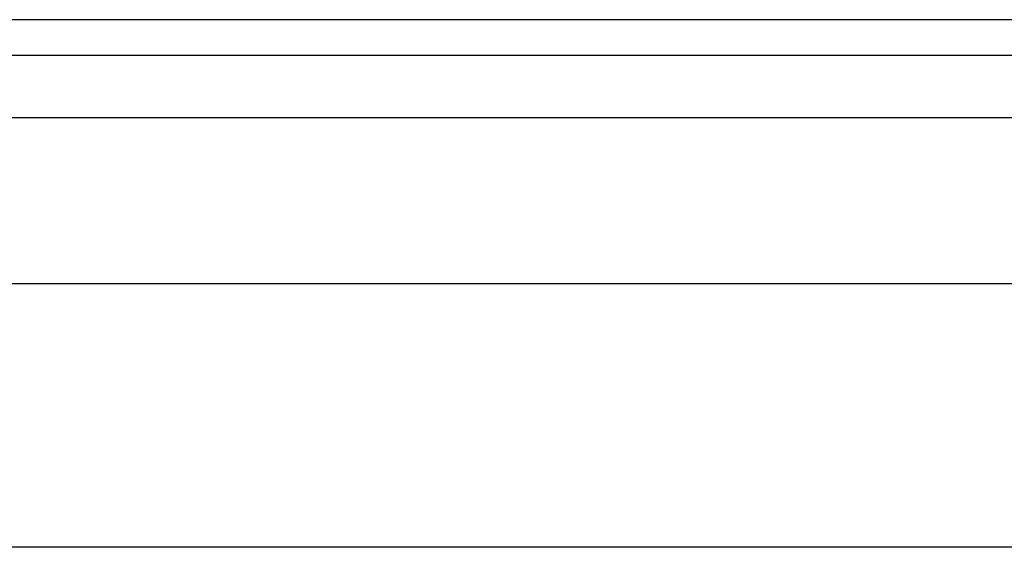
# Model space of a CAD drawing. Header units: inches. Extents: x 2 to 104, y 2 to 68.
# Tile 45 of 98: x 7.02 to 8.886, y 49.981 to 50.981. Entities that reach past the tile are written whole.
import ezdxf

# ---------------------------------------------------------------- set-up
doc = ezdxf.new("R2010")
doc.units = ezdxf.units.IN
doc.header["$LTSCALE"] = 6.250991
doc.header["$MEASUREMENT"] = 0
doc.layers.add('Visible Edges(ANSI)', color=7, linetype='Continuous', lineweight=25)
doc.layers.add('Visible Tangent Edges(ANSI)', color=7, linetype='Continuous', lineweight=25)

msp = doc.modelspace()

# ---------------------------------------------------------------- linework, layer by layer
at = {"layer": 'Visible Edges(ANSI)'}
for p, q in [((30.2451, 50.9806), (5.3384, 50.9806)), ((5.3384, 50.9134), (30.2451, 50.9134)), ((6.2657, 50.481), (29.2919, 50.481)), ((29.2919, 49.9814), (6.2657, 49.9814))]:
    msp.add_line(p, q, dxfattribs=at)
at = {"layer": 'Visible Tangent Edges(ANSI)'}
msp.add_line((5.3384, 50.7954), (30.2451, 50.7954), dxfattribs=at)

doc.saveas('drawing.dxf')
